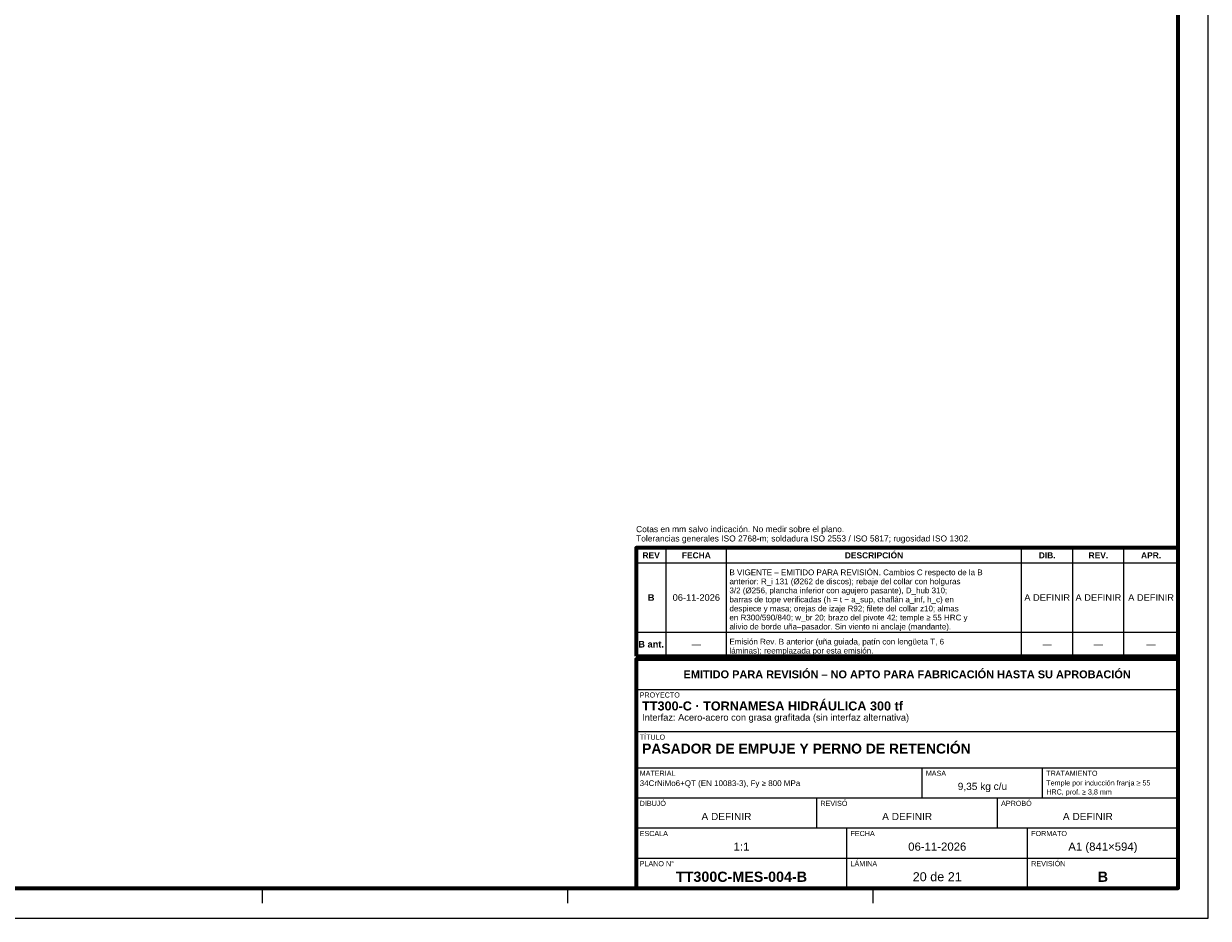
# Model space of a CAD drawing. Header units: millimetres. Extents: x 0 to 841, y 0 to 594.
# Tile 3 of 4: x 448 to 841, y 0 to 297. Entities that reach past the tile are written whole.
import ezdxf
from ezdxf.enums import TextEntityAlignment as Align

# ---------------------------------------------------------------- set-up
doc = ezdxf.new("R2010")
doc.units = ezdxf.units.MM
for name, color, linetype, lineweight in [('FINA', 7, 'CONTINUOUS', 18), ('MARCO', 7, 'CONTINUOUS', 70), ('TXT', 7, 'CONTINUOUS', 25)]:
    doc.layers.add(name, color=color, linetype=linetype, lineweight=lineweight)
doc.styles.add('STD', font='LiberationSans-Regular.ttf')
doc.styles.add('STDB', font='LiberationSans-Bold.ttf')

msp = doc.modelspace()

# ---------------------------------------------------------------- linework, layer by layer
at = {"layer": 'FINA'}
for p, q in [((661, 87), (661, 123)), ((681, 87), (681, 123)), ((779, 87), (779, 123)), ((796, 87), (796, 123)), ((813, 87), (813, 123)), ((651, 118), (831, 118)), ((651, 95), (831, 95)), ((651, 87), (831, 87)), ((651, 86), (831, 86)), ((651, 76), (831, 76)), ((651, 62), (831, 62)), ((651, 50), (831, 50)), ((746, 40), (746, 50)), ((786, 40), (786, 50)), ((651, 40), (831, 40)), ((711, 30), (711, 40)), ((771, 30), (771, 40)), ((651, 30), (831, 30)), ((721, 20), (721, 30)), ((781, 20), (781, 30)), ((651, 20), (831, 20)), ((721, 10), (721, 20)), ((781, 10), (781, 20)), ((526.88, 10), (526.88, 5)), ((628.25, 10), (628.25, 5)), ((729.62, 10), (729.62, 5))]:
    msp.add_line(p, q, dxfattribs=at)
msp.add_lwpolyline([(0, 0), (841, 0), (841, 594), (0, 594)], close=True, dxfattribs=at)
at = {"layer": 'MARCO'}
for points in [[(20, 10), (831, 10), (831, 584), (20, 584)], [(651, 87), (831, 87), (831, 123), (651, 123)], [(651, 10), (831, 10), (831, 86), (651, 86)]]:
    msp.add_lwpolyline(points, close=True, dxfattribs=at)

# ---------------------------------------------------------------- texts
at = {"layer": 'TXT', "style": 'STD'}
for s, p in [('Cotas en mm salvo indicación. No medir sobre el plano.', (651, 127.6)), ('Tolerancias generales ISO 2768-m; soldadura ISO 2553 / ISO 5817; rugosidad ISO 1302.', (651, 124.5))]:
    msp.add_text(s, height=2, dxfattribs=at).set_placement(p, align=Align.BOTTOM_LEFT)
at = {"layer": 'TXT'}
for s, height, style, p in [('DESCRIPCIÓN', 2, 'STDB', (730, 120.5)), ('REV', 2, 'STDB', (656, 120.5)), ('FECHA', 2, 'STDB', (671, 120.5)), ('DIB.', 2, 'STDB', (787.5, 120.5)), ('REV.', 2, 'STDB', (804.5, 120.5)), ('APR.', 2, 'STDB', (822, 120.5)), ('B', 2.2, 'STDB', (656, 106.5)), ('06-11-2026', 2.2, 'STD', (671, 106.5)), ('A DEFINIR', 2.2, 'STD', (787.5, 106.5)), ('A DEFINIR', 2.2, 'STD', (804.5, 106.5)), ('A DEFINIR', 2.2, 'STD', (822, 106.5)), ('B ant.', 2.2, 'STDB', (656, 91)), ('—', 2.2, 'STD', (671, 91)), ('—', 2.2, 'STD', (787.5, 91)), ('—', 2.2, 'STD', (804.5, 91)), ('—', 2.2, 'STD', (822, 91)), ('EMITIDO PARA REVISIÓN – NO APTO PARA FABRICACIÓN HASTA SU APROBACIÓN', 2.6, 'STDB', (741, 81)), ('9,35 kg c/u', 2.4, 'STD', (766, 43.8)), ('A DEFINIR', 2.4, 'STD', (681, 33.8)), ('A DEFINIR', 2.4, 'STD', (741, 33.8)), ('A DEFINIR', 2.4, 'STD', (801, 33.8)), ('1:1', 2.7, 'STD', (686, 23.8)), ('06-11-2026', 2.7, 'STD', (751, 23.8)), ('A1 (841×594)', 2.7, 'STD', (806, 23.8)), ('TT300C-MES-004-B', 3.4, 'STDB', (686, 13.8)), ('20 de 21', 3, 'STD', (751, 13.8)), ('B', 3.4, 'STDB', (806, 13.8))]:
    msp.add_text(s, height=height, dxfattribs=dict(at, style=style)).set_placement(p, align=Align.MIDDLE_CENTER)
for s, height, style, p in [('B VIGENTE – EMITIDO PARA REVISIÓN. Cambios C respecto de la B', 1.9, 'STD', (682, 115.8)), ('anterior: R_i 131 (Ø262 de discos); rebaje del collar con holguras', 1.9, 'STD', (682, 112.8)), ('3/2 (Ø256, plancha inferior con agujero pasante), D_hub 310;', 1.9, 'STD', (682, 109.8)), ('barras de tope verificadas (h = t − a_sup, chaflán a_inf, h_c) en', 1.9, 'STD', (682, 106.8)), ('despiece y masa; orejas de izaje R92; filete del collar z10; almas', 1.9, 'STD', (682, 103.8)), ('en R300/590/840; w_br 20; brazo del pivote 42; temple ≥ 55 HRC y', 1.9, 'STD', (682, 100.8)), ('alivio de borde uña–pasador. Sin viento ni anclaje (mandante).', 1.9, 'STD', (682, 97.8)), ('Emisión Rev. B anterior (uña guiada, patín con lengüeta T, 6', 1.9, 'STD', (682, 92.8)), ('láminas); reemplazada por esta emisión.', 1.9, 'STD', (682, 89.8)), ('PROYECTO', 1.7, 'STD', (652.2, 75)), ('TT300-C · TORNAMESA HIDRÁULICA 300 tf', 3, 'STDB', (653, 72)), ('Interfaz: Acero-acero con grasa grafitada (sin interfaz alternativa)', 2.2, 'STD', (653, 67.8)), ('TÍTULO', 1.7, 'STD', (652.2, 61)), ('PASADOR DE EMPUJE Y PERNO DE RETENCIÓN', 3.3, 'STDB', (653, 58)), ('MATERIAL', 1.7, 'STD', (652.2, 49)), ('MASA', 1.7, 'STD', (747.2, 49)), ('TRATAMIENTO', 1.7, 'STD', (787.2, 49)), ('34CrNiMo6+QT (EN 10083-3), Fy ≥ 800 MPa', 1.9, 'STD', (652.2, 45.8)), ('Temple por inducción franja ≥ 55', 1.7, 'STD', (787.2, 45.8)), ('DIBUJÓ', 1.7, 'STD', (652.2, 39)), ('REVISÓ', 1.7, 'STD', (712.2, 39)), ('APROBÓ', 1.7, 'STD', (772.2, 39)), ('HRC, prof. ≥ 3,8 mm', 1.7, 'STD', (787.2, 42.8)), ('ESCALA', 1.7, 'STD', (652.2, 29)), ('FECHA', 1.7, 'STD', (722.2, 29)), ('FORMATO', 1.7, 'STD', (782.2, 29)), ('PLANO N°', 1.7, 'STD', (652.2, 19)), ('LÁMINA', 1.7, 'STD', (722.2, 19)), ('REVISIÓN', 1.7, 'STD', (782.2, 19))]:
    msp.add_text(s, height=height, dxfattribs=dict(at, style=style)).set_placement(p, align=Align.TOP_LEFT)

doc.saveas('drawing.dxf')
